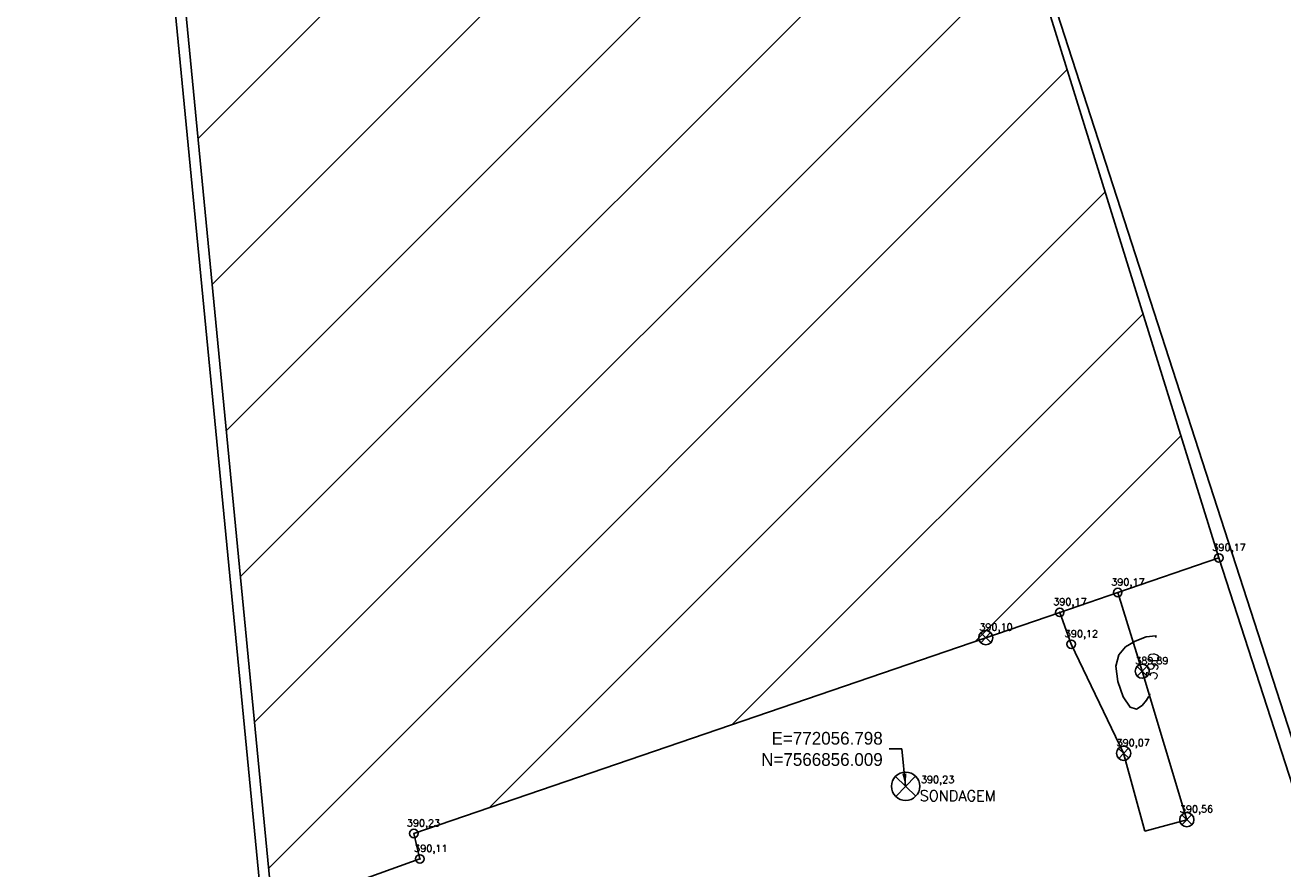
# Model space of a CAD drawing. Header units: inches. Extents: x 772018.1 to 772094.9, y 7566826.8 to 7566906.8.
# Tile 4 of 9: x 772044.3 to 772062.1, y 7566854.8 to 7566866.8. Entities that reach past the tile are written whole.
import ezdxf

# ---------------------------------------------------------------- set-up
doc = ezdxf.new("R2010")
doc.units = ezdxf.units.IN
doc.header["$MEASUREMENT"] = 0
doc.linetypes.add('CONTINUO', pattern=[0])
for name, color, linetype in [('_MURO', 7, 'CONTINUO'), ('_MURO_RAMPA', 7, 'CONTINUO'), ('_PREDIO', 7, 'CONTINUO'), ('_PREDIO_AL', 7, 'CONTINUO'), ('_SONDAGEM', 7, 'CONTINUO'), ('_TN_MURO', 7, 'CONTINUO'), ('COTAS', 3, 'Continuous'), ('CurvasTG', 7, 'CONTINUO'), ('EDIFICA', 7, 'CONTINUO'), ('MURO', 7, 'CONTINUO'), ('PREDIO', 7, 'CONTINUO')]:
    doc.layers.add(name, color=color, linetype=linetype)
doc.styles.add('SIMPLEX', font='simplex', dxfattribs={"height": 0.2})
doc.dimstyles.get("Standard").update_dxf_attribs({"dimtxt": 0.18, "dimasz": 0.18, "dimexe": 0.18, "dimexo": 0.0625, "dimgap": 0.09, "dimtad": 0, "dimtih": 1, "dimtoh": 1, "dimdec": 4, "dimzin": 0, "dimdsep": 46, "dimtxsty": 'Standard', "dimcen": 0.09, "dimadec": 0, "dimazin": 0, "dimtfac": 1, "dimtdec": 4, "dimtofl": 0, "dimtmove": 0, "dimatfit": 3, "dimfxl": 1, "dimtolj": 1, "dimtzin": 0, "dimarcsym": 0})

# ---------------------------------------------------------------- blocks, each defined once
blk = doc.blocks.new('SIMB_BOLINHA')
at = {"color": 0, "linetype": 'Continuous'}
blk.add_circle((0, 0), 0.06, dxfattribs=at)
at = {"color": 0}
blk.add_point((0, 0), dxfattribs=at)
for tag in ['desc:', 'cota:', 'pto:']:
    blk.add_attdef(tag, (0, 0), '', height=1)
blk = doc.blocks.new('SIMB_SOLEIRA')
at = {"color": 0, "linetype": 'Continuous', "flags": 128}
for points in [[(-0.141, -0.141), (0.141, 0.141)], [(0.141, -0.141), (-0.141, 0.141)]]:
    blk.add_lwpolyline(points, dxfattribs=at)
at = {"color": 0, "linetype": 'Continuous'}
blk.add_circle((0, 0), 0.2, dxfattribs=at)
at = {"color": 0}
blk.add_point((0, 0), dxfattribs=at)
for tag in ['desc:', 'cota:', 'pto:']:
    blk.add_attdef(tag, (0, 0), '', height=1)
blk = doc.blocks.new('27AB1742D949467819CDF4')
at = {"color": 1, "linetype": 'CONTINUO', "flags": 128}
for points in [[(-10.995, 7.107), (-1.386, 16.716)], [(-10.795, 5.044), (-0.849, 14.99)], [(-10.596, 2.981), (-0.313, 13.263)], [(-10.396, 0.918), (0.223, 11.537)], [(-10.196, -1.145), (0.759, 9.81)], [(-9.997, -3.208), (1.296, 8.084)], [(-6.881, -2.356), (1.832, 6.357)], [(-3.441, -1.178), (2.368, 4.631)], [(0, 0), (2.904, 2.904)]]:
    blk.add_lwpolyline(points, dxfattribs=at)

msp = doc.modelspace()

# ---------------------------------------------------------------- linework, layer by layer
at = {"layer": 'CurvasTG', "color": 46, "linetype": 'CONTINUO', "elevation": 390, "flags": 128}
for points in [[(772060.335, 7566858.113), (772060.337, 7566858.139), (772060.199, 7566858.123), (772060.043, 7566858.06), (772059.908, 7566857.98), (772059.812, 7566857.87), (772059.773, 7566857.71), (772059.801, 7566857.492), (772059.876, 7566857.274), (772059.972, 7566857.126), (772060.065, 7566857.1), (772060.145, 7566857.154), (772060.203, 7566857.228), (772060.234, 7566857.273), (772060.246, 7566857.289), (772060.248, 7566857.291)], [(772060.248, 7566857.291), (772060.25, 7566857.317)]]:
    msp.add_lwpolyline(points, dxfattribs=at)
at = {"layer": 'EDIFICA', "color": 5, "linetype": 'CONTINUO', "flags": 128}
msp.add_lwpolyline([(772056.208, 7566875.397), (772061.227, 7566859.238)], dxfattribs=at)
at = {"layer": 'MURO', "color": 3, "linetype": 'CONTINUO', "flags": 128}
for points in [[(772053.035, 7566839.795), (772052.462, 7566841.783), (772051.941, 7566843.589), (772053.617, 7566844.166), (772056.013, 7566844.99), (772054.175, 7566850.697), (772049.016, 7566849.121), (772047.987, 7566852.907), (772047.702, 7566854.211), (772044.542, 7566886.854), (772043.3, 7566896.464)], [(772052.5, 7566896.407), (772053.682, 7566889.595), (772055.002, 7566882.176), (772056.208, 7566875.397), (772061.418, 7566859.3), (772063.561, 7566852.676), (772065.304, 7566847.29), (772066.207, 7566844.198)], [(772047.85, 7566854.234), (772045.17, 7566881.921)], [(772063.371, 7566852.614), (772061.227, 7566859.238)], [(772059.797, 7566858.749), (772060.144, 7566857.636), (772060.775, 7566855.537)], [(772059.139, 7566858.017), (772058.977, 7566858.468)], [(772059.881, 7566856.476), (772059.139, 7566858.017)], [(772059.881, 7566856.476), (772060.182, 7566855.375)], [(772060.775, 7566855.537), (772060.182, 7566855.375)]]:
    msp.add_lwpolyline(points, dxfattribs=at)
at = {"layer": 'PREDIO', "color": 5, "linetype": 'CONTINUO', "flags": 128}
for points in [[(772059.797, 7566858.749), (772061.227, 7566859.238)], [(772058.977, 7566858.468), (772059.797, 7566858.749)], [(772058.977, 7566858.468), (772049.843, 7566855.341)], [(772049.843, 7566855.341), (772049.928, 7566854.982), (772047.85, 7566854.234)]]:
    msp.add_lwpolyline(points, dxfattribs=at)

# ---------------------------------------------------------------- block references
at = {"layer": '_MURO', "color": 254}
ref = msp.add_blockref('SIMB_BOLINHA', (772061.227, 7566859.238), dxfattribs=dict(at, rotation=1.000000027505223))
ref.add_attrib('COTA', '390,17', (772061.136, 7566859.338, 390.174), dxfattribs={"layer": '0', "color": 254, "height": 0.1, "style": 'SIMPLEX'})
ref = msp.add_blockref('SIMB_BOLINHA', (772059.797, 7566858.749), dxfattribs=dict(at, rotation=1.000000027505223))
ref.add_attrib('COTA', '390,17', (772059.706, 7566858.849, 390.172), dxfattribs={"layer": '0', "color": 254, "height": 0.1, "style": 'SIMPLEX'})
ref = msp.add_blockref('SIMB_BOLINHA', (772059.139, 7566858.017), dxfattribs=dict(at, rotation=1.000000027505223))
ref.add_attrib('COTA', '390,12', (772059.048, 7566858.117, 390.12), dxfattribs={"layer": '0', "color": 254, "height": 0.1, "style": 'SIMPLEX'})
at = {"layer": '_MURO_RAMPA', "color": 254}
ref = msp.add_blockref('SIMB_SOLEIRA', (772060.144, 7566857.636), dxfattribs=dict(at, xscale=0.5, yscale=0.5, zscale=0.5, rotation=1.000000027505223))
ref.add_attrib('COTA', '389,89', (772060.044, 7566857.736, 389.889), dxfattribs={"layer": '0', "color": 254, "height": 0.1, "style": 'SIMPLEX'})
ref = msp.add_blockref('SIMB_SOLEIRA', (772060.775, 7566855.537), dxfattribs=dict(at, xscale=0.5, yscale=0.5, zscale=0.5, rotation=1.000000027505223))
ref.add_attrib('COTA', '390,56', (772060.675, 7566855.637, 390.562), dxfattribs={"layer": '0', "color": 254, "height": 0.1, "style": 'SIMPLEX'})
at = {"layer": '_PREDIO', "color": 254}
ref = msp.add_blockref('SIMB_BOLINHA', (772058.977, 7566858.468), dxfattribs=dict(at, rotation=1.000000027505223))
ref.add_attrib('COTA', '390,17', (772058.886, 7566858.568, 390.171), dxfattribs={"layer": '0', "color": 254, "height": 0.1, "style": 'SIMPLEX'})
ref = msp.add_blockref('SIMB_BOLINHA', (772049.843, 7566855.341), dxfattribs=dict(at, rotation=1.000000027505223))
ref.add_attrib('COTA', '390,23', (772049.743, 7566855.441, 390.228), dxfattribs={"layer": '0', "color": 254, "height": 0.1, "style": 'SIMPLEX'})
ref = msp.add_blockref('SIMB_BOLINHA', (772049.928, 7566854.982), dxfattribs=dict(at, rotation=1.000000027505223))
ref.add_attrib('COTA', '390,11', (772049.846, 7566855.082, 390.107), dxfattribs={"layer": '0', "color": 254, "height": 0.1, "style": 'SIMPLEX'})
at = {"layer": '_PREDIO_AL', "color": 254}
ref = msp.add_blockref('SIMB_SOLEIRA', (772057.931, 7566858.11), dxfattribs=dict(at, xscale=0.5, yscale=0.5, zscale=0.5, rotation=1.000000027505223))
ref.add_attrib('COTA', '390,10', (772057.84, 7566858.21, 390.101), dxfattribs={"layer": '0', "color": 254, "height": 0.1, "style": 'SIMPLEX'})
at = {"layer": '_SONDAGEM', "color": 1}
ref = msp.add_blockref('SIMB_SOLEIRA', (772056.798, 7566856.009), dxfattribs=dict(at, rotation=1.000000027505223))
ref.add_attrib('DESC', 'SONDAGEM', (772056.997, 7566855.801, 390.232), dxfattribs={"layer": '0', "color": 4, "height": 0.15, "style": 'SIMPLEX'})
ref.add_attrib('COTA', '390,23', (772057.014, 7566856.055, 390.232), dxfattribs={"layer": '0', "color": 254, "height": 0.1, "style": 'SIMPLEX'})
at = {"layer": '_TN_MURO', "color": 254}
ref = msp.add_blockref('SIMB_SOLEIRA', (772059.881, 7566856.476), dxfattribs=dict(at, xscale=0.5, yscale=0.5, zscale=0.5, rotation=1.000000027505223))
ref.add_attrib('COTA', '390,07', (772059.781, 7566856.576, 390.067), dxfattribs={"layer": '0', "color": 254, "height": 0.1, "style": 'SIMPLEX'})
at = {"layer": 'MURO', "color": 255}
msp.add_blockref('27AB1742D949467819CDF4', (772057.787, 7566858.06), dxfattribs=at)

# ---------------------------------------------------------------- texts
at = {"layer": 'COTAS', "color": 3, "insert": (772056.474, 7566856.537), "char_height": 0.18, "attachment_point": 6}
msp.add_mtext('\\A1;E=772056.798\\PN=7566856.009', dxfattribs=at)
at = {"layer": 'CurvasTG', "color": 2, "style": 'SIMPLEX'}
msp.add_text('390', height=0.15, rotation=83.9479, dxfattribs=at).set_placement((772060.346, 7566857.504, 390))

# ---------------------------------------------------------------- leaders
at = {"layer": 'COTAS', "color": 3, "annotation_type": 0, "has_hookline": 1, "hookline_direction": 1, "text_width": 2.1}
msp.add_leader([(772056.798, 7566856.009), (772056.744, 7566856.537), (772056.564, 7566856.537)], dimstyle='Standard', dxfattribs=at)

doc.saveas('drawing.dxf')
